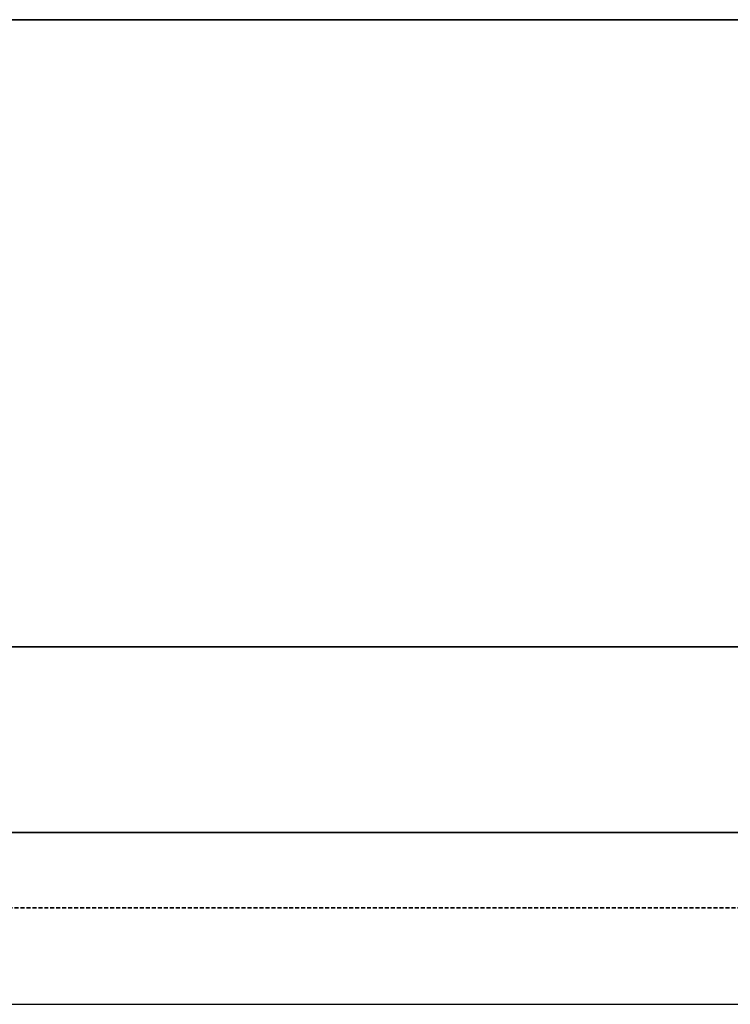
# Model space of a CAD drawing. Header units: millimetres. Extents: x 60394 to 199354, y 20895 to 166073.
# Tile 234 of 256: x 137445 to 138011, y 23695 to 24480. Entities that reach past the tile are written whole.
import ezdxf

# ---------------------------------------------------------------- set-up
doc = ezdxf.new("R2010")
doc.units = ezdxf.units.MM
doc.linetypes.add('VERDECKT', pattern=[9.525, 6.35, -3.175])
for name, color, linetype, lineweight in [('UT_SCHÉMA_PŘÍVOD', 10, 'Continuous', 35), ('UT_SCHÉMA_ZPÁTEČKA', 172, 'VERDECKT', 35), ('UT_ZAŘÍZENÍ - OT', 3, 'Continuous', 35)]:
    doc.layers.add(name, color=color, linetype=linetype, lineweight=lineweight)

msp = doc.modelspace()

# ---------------------------------------------------------------- linework, layer by layer
msp.add_line((64740.61, 23695.36), (199354.39, 23695.36))
at = {"layer": 'UT_SCHÉMA_PŘÍVOD'}
msp.add_line((132395.91, 23832.25), (138322.72, 23832.25), dxfattribs=at)
at = {"layer": 'UT_SCHÉMA_ZPÁTEČKA', "ltscale": 0.5}
msp.add_line((132320.67, 23772.34), (138389.76, 23772.34), dxfattribs=at)
at = {"layer": 'UT_ZAŘÍZENÍ - OT', "linetype": 'Continuous'}
for p, q in [((136656.73, 24480.17), (138456.73, 24480.17)), ((138456.73, 23980.17), (136656.73, 23980.17))]:
    msp.add_line(p, q, dxfattribs=at)

doc.saveas('drawing.dxf')
